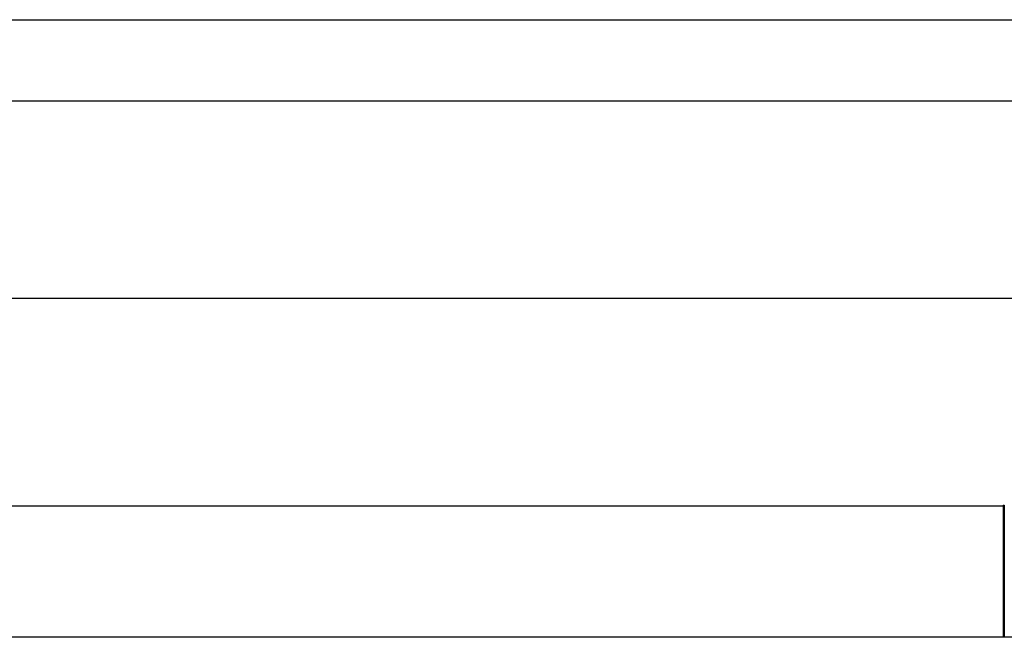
# Model space of a CAD drawing. Header units: millimetres. Extents: x 1805 to 4914, y -1594 to 860.
# Tile 201 of 256: x 2173 to 2222, y -530 to -499. Entities that reach past the tile are written whole.
import ezdxf

# ---------------------------------------------------------------- set-up
doc = ezdxf.new("R2010")
doc.units = ezdxf.units.MM
doc.layers.get('0').update_dxf_attribs({"linetype": 'CONTINUOUS'})

msp = doc.modelspace()

# ---------------------------------------------------------------- linework, layer by layer
at = {"linetype": 'Continuous'}
for p, q in [((2107.777, -499.27), (2239.131, -499.27)), ((2107.777, -503.27), (2239.131, -503.27)), ((2239.131, -513.041), (2107.777, -513.041)), ((2124.283, -523.27), (2221.531, -523.27)), ((2221.481, -523.251), (2221.481, -529.77)), ((2221.481, -523.251), (2221.531, -523.251)), ((2221.531, -523.251), (2221.531, -529.77)), ((2239.131, -529.77), (2120.777, -529.77))]:
    msp.add_line(p, q, dxfattribs=at)

doc.saveas('drawing.dxf')
